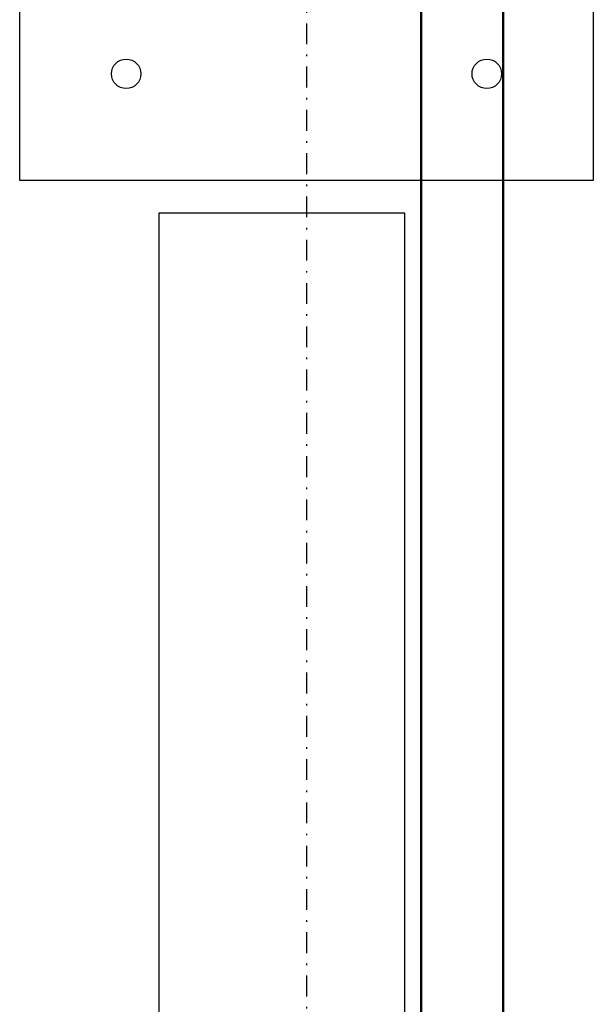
# Model space of a CAD drawing. Header units: centimetres. Extents: x 42630 to 130002, y 15 to 29179.
# Tile 89 of 175: x 51055 to 51090, y 4868 to 4928. Entities that reach past the tile are written whole.
import ezdxf

# ---------------------------------------------------------------- set-up
doc = ezdxf.new("R2010")
doc.units = ezdxf.units.CM
doc.header["$LTSCALE"] = 0.01
doc.linetypes.add('DASHDOT2', pattern=[12.7, 6.35, -3.175, 0, -3.175])
for name, color, linetype in [('33 - linia 2', 253, 'Continuous'), ('333 - linia 3', 253, 'Continuous'), ('A-ELEWACJE', 253, 'Continuous'), ('A-Grid', 253, 'DASHDOT2')]:
    doc.layers.add(name, color=color, linetype=linetype)
doc.layers.add('CKSCIANY_PRZEKR', color=253, linetype='Continuous', lineweight=50)

# ---------------------------------------------------------------- blocks, each defined once
blk = doc.blocks.new('A$7E8814A102C37C')
at = {"layer": 'A-Grid', "ltscale": 20}
blk.add_lwpolyline([(1500, -130), (1500, -1964.5)], dxfattribs=at)
blk = doc.blocks.new('A$7E8A16153526364')
at = {"layer": '33 - linia 2'}
blk.add_lwpolyline([(-15285, -8285), (-14935, -8285), (-14935, -8635), (-15285, -8635)], close=True, dxfattribs=at)
for centre in [(-15220, -8570), (-15000, -8570)]:
    blk.add_circle(centre, 9, dxfattribs=at)
at = {"layer": '333 - linia 3'}
blk.add_lwpolyline([(-15200, -12455), (-15050, -12455), (-15050, -8655), (-15200, -8655)], close=True, dxfattribs=at)

msp = doc.modelspace()

# ---------------------------------------------------------------- linework, layer by layer
at = {"layer": 'CKSCIANY_PRZEKR'}
for p, q in [((51079.82, 5095.604), (51079.82, 4514.604)), ((51084.819, 5095.552), (51084.819, 4509.604))]:
    msp.add_line(p, q, dxfattribs=at)

# ---------------------------------------------------------------- block references
at = {"layer": 'A-ELEWACJE', "xscale": 0.1, "yscale": 0.1, "zscale": 0.1}
msp.add_blockref('A$7E8A16153526364', (52583.82, 5781.604), dxfattribs=at)
at = {"layer": 'A-Grid', "lineweight": -3}
msp.add_blockref('A$7E8814A102C37C', (49572.82, 6187.604), dxfattribs=at)

doc.saveas('drawing.dxf')
